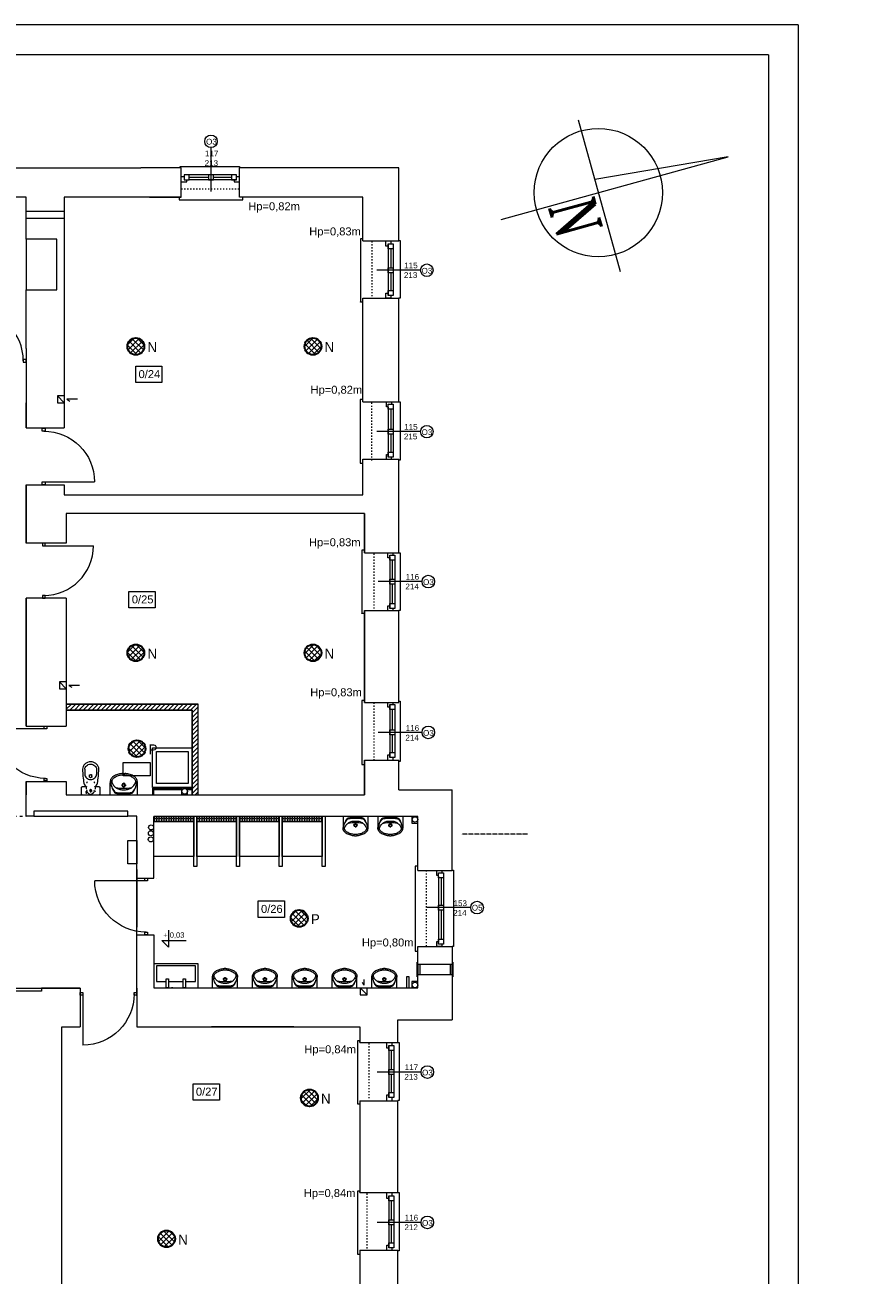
# Model space of a CAD drawing. Header units: centimetres. Extents: x 74448 to 96987, y -37016 to -10817.
# Tile 109 of 174: x 81312 to 83010, y -30763 to -28252. Entities that reach past the tile are written whole.
import ezdxf
from ezdxf.lldxf.tags import DXFTag

# ---------------------------------------------------------------- set-up
doc = ezdxf.new("R2010")
doc.units = ezdxf.units.CM
doc.header["$LTSCALE"] = 0.02
for name, pattern in [('ACAD_ISO03W100', [30, 12, -18]), ('ACAD_ISO04W100', [30, 24, -3, 0, -3]), ('HIDDEN', [9.525, 6.35, -3.175])]:
    doc.linetypes.add(name, pattern=pattern)
doc.layers.get('0').update_dxf_attribs({"color": 8, "lineweight": 13})
for name, color, linetype, lineweight in [('_AUDIO', 7, 'Continuous', 18), ('_pk_tabelka', 7, 'Continuous', 15), ('ei30', 8, 'Continuous', 13), ('IS_Pion_Wodociag', 8, 'SOLID', 13), ('koncepcja', 8, 'Continuous', 13), ('koncepcja linie przekrojowe', 8, 'Continuous', 13), ('LINIE PRZEKROJOWE', 8, 'Continuous', 13), ('OPISY', 8, 'Continuous', 13), ('stolarka', 8, 'Continuous', 13), ('WIDOK', 8, 'Continuous', 13), ('WYPOSAZENIE', 8, 'Continuous', 13)]:
    doc.layers.add(name, color=color, linetype=linetype, lineweight=lineweight)
doc.layers.add('_AUDIO 2', color=7, linetype='Continuous')
doc.styles.add('ROMANS-POTROJNY-0-8-W', font='ROMANT.SHX', dxfattribs={"width": 0.8})
doc.styles.get("Standard").update_dxf_attribs({"font": 'arial.ttf', "height": 12})
doc.styles.add('Tomasz_W legenda', font='TCM_____.TTF')
tags = doc.linetypes.add('SOLID', pattern=[10, 10, 0]).pattern_tags.tags
tags[6:7] = [DXFTag(74, 4), DXFTag(75, 0), DXFTag(340, '0'), DXFTag(46, 0.0), DXFTag(50, 0.0), DXFTag(44, 0.0), DXFTag(45, 0.0)]
tags[4:5] = [DXFTag(74, 4), DXFTag(75, 0), DXFTag(340, '0'), DXFTag(46, 0.0), DXFTag(50, 0.0), DXFTag(44, 0.0), DXFTag(45, 0.0)]
pattern_1 = [(45, (-5798.748, -5798.748), (-5.6126601, 5.6126601), []), (135, (-5798.748, -5798.748), (-5.6126601, -5.6126601), [])]

# ---------------------------------------------------------------- blocks, each defined once
blk = doc.blocks.new('*U5')
at = {"layer": 'stolarka', "transparency": 33554684}
blk.add_lwpolyline([(5, 0), (5, 90)], dxfattribs=at)
for points in [[(0, 2.5), (0, -2.5), (5, -2.5), (5, 2.5)], [(95, -2.5), (100, -2.5), (100, 2.5), (95, 2.5)]]:
    blk.add_lwpolyline(points, close=True, dxfattribs=at)
blk.add_arc((5, 0), 90, 0, 90, dxfattribs=at)
blk = doc.blocks.new('*U3')
at = {"layer": 'stolarka', "transparency": 33554684}
blk.add_lwpolyline([(5, 0), (5, 95)], dxfattribs=at)
for points in [[(0, 2.5), (0, -2.5), (5, -2.5), (5, 2.5)], [(100, -2.5), (105, -2.5), (105, 2.5), (100, 2.5)]]:
    blk.add_lwpolyline(points, close=True, dxfattribs=at)
blk.add_arc((5, 0), 95, 0, 90, dxfattribs=at)
blk = doc.blocks.new('umywalka 55')
at = {"layer": 'WYPOSAZENIE'}
for p, q in [((81113.6, -24341.6), (81113.6, -24317.8)), ((81136.4, -24322.5), (81139.4, -24322.5)), ((81141.1, -24320.7), (81141.1, -24317.7)), ((81141.1, -24327.2), (81141.1, -24324.2)), ((81142.8, -24322.5), (81145.7, -24322.5)), ((81168.6, -24341.6), (81168.6, -24317.8))]:
    blk.add_line(p, q, dxfattribs=at)
for points in [[(81139.1, -24298.9), (81137, -24299.1), (81134.8, -24299.4), (81132.7, -24299.9), (81130.6, -24300.4), (81128.5, -24301), (81126.4, -24301.8), (81124.4, -24302.6), (81122.4, -24303.5)], [(81148.6, -24302.9), (81146.8, -24302.5), (81144.9, -24302.2), (81143, -24302), (81141.1, -24302), (81139.2, -24302), (81137.3, -24302.2), (81135.4, -24302.5), (81133.5, -24302.9)], [(81139.1, -24298.9), (81143, -24298.9)], [(81159.7, -24303.5), (81157.7, -24302.6), (81155.7, -24301.8), (81153.7, -24301), (81151.6, -24300.4), (81149.5, -24299.9), (81147.3, -24299.4), (81145.2, -24299.1), (81143, -24298.9)], [(81118.8, -24306), (81117.6, -24307.1), (81116.5, -24308.4), (81115.6, -24309.7), (81114.8, -24311.2), (81114.2, -24312.8), (81113.8, -24314.4), (81113.6, -24316.1), (81113.6, -24317.8)], [(81115, -24314.1), (81115.1, -24317.2), (81115.4, -24320.3), (81116, -24323.3), (81116.9, -24326.3), (81118, -24329.2), (81119.4, -24332), (81121, -24334.6), (81122.8, -24337.1)], [(81115, -24314.1), (81115.1, -24317), (81115.4, -24319.9), (81116.1, -24322.8), (81116.9, -24325.6), (81118, -24328.2), (81119.4, -24330.8), (81121, -24333.3), (81122.8, -24335.5)], [(81119.8, -24309.3), (81119.1, -24310), (81118.5, -24310.8), (81118, -24311.6), (81117.6, -24312.5), (81117.3, -24313.4), (81117, -24314.3), (81116.9, -24315.3), (81117, -24316.3)], [(81117, -24316.3), (81117.7, -24318.1), (81118.6, -24319.8), (81119.7, -24321.4), (81120.8, -24323), (81122.1, -24324.5), (81123.4, -24325.8), (81124.9, -24327), (81126.5, -24328.2)], [(81122.4, -24303.5), (81122, -24303.8), (81121.5, -24304.1), (81121, -24304.4), (81120.6, -24304.7), (81120.1, -24305), (81119.7, -24305.3), (81119.2, -24305.6), (81118.8, -24306)], [(81133.5, -24302.9), (81131.6, -24303.3), (81129.8, -24303.8), (81128, -24304.4), (81126.2, -24305.2), (81124.5, -24306.1), (81122.9, -24307), (81121.3, -24308.1), (81119.8, -24309.3)], [(81125.7, -24327.3), (81129.5, -24327.8), (81133.4, -24328.2), (81137.2, -24328.4), (81141.1, -24328.5), (81144.9, -24328.4), (81148.8, -24328.2), (81152.6, -24327.8), (81156.5, -24327.3)], [(81162.3, -24309.3), (81160.8, -24308.1), (81159.3, -24307), (81157.6, -24306.1), (81155.9, -24305.2), (81154.1, -24304.4), (81152.3, -24303.8), (81150.5, -24303.3), (81148.6, -24302.9)], [(81155.7, -24328.2), (81157.2, -24327), (81158.7, -24325.8), (81160.1, -24324.5), (81161.3, -24323), (81162.5, -24321.4), (81163.5, -24319.8), (81164.4, -24318.1), (81165.2, -24316.3)], [(81159.3, -24337.1), (81161.1, -24334.6), (81162.7, -24332), (81164.1, -24329.2), (81165.2, -24326.3), (81166.1, -24323.4), (81166.7, -24320.3), (81167.1, -24317.2), (81167.2, -24314.1)], [(81159.4, -24335.6), (81161.2, -24333.3), (81162.7, -24330.9), (81164.1, -24328.3), (81165.2, -24325.6), (81166.1, -24322.8), (81166.7, -24319.9), (81167.1, -24317), (81167.2, -24314.1)], [(81163.3, -24306), (81162.9, -24305.6), (81162.5, -24305.3), (81162, -24305), (81161.6, -24304.7), (81161.1, -24304.4), (81160.7, -24304.1), (81160.2, -24303.8), (81159.7, -24303.5)], [(81165.2, -24316.3), (81165.2, -24315.3), (81165.1, -24314.3), (81164.9, -24313.4), (81164.6, -24312.5), (81164.2, -24311.6), (81163.6, -24310.8), (81163, -24310), (81162.3, -24309.3)], [(81168.6, -24317.8), (81168.5, -24316.1), (81168.3, -24314.4), (81167.9, -24312.8), (81167.3, -24311.2), (81166.6, -24309.7), (81165.6, -24308.4), (81164.6, -24307.1), (81163.3, -24306)], [(81122.8, -24335.5), (81123, -24335.8), (81123.3, -24336.1), (81123.7, -24336.4), (81124, -24336.6), (81124.4, -24336.8), (81124.8, -24336.9), (81125.2, -24337), (81125.6, -24337.1)], [(81122.8, -24337.1), (81123, -24337.4), (81123.3, -24337.7), (81123.6, -24337.9), (81123.9, -24338.1), (81124.3, -24338.3), (81124.6, -24338.5), (81125, -24338.6), (81125.3, -24338.7)], [(81125.3, -24338.7), (81127.3, -24339.1), (81129.2, -24339.5), (81131.2, -24339.8), (81133.2, -24340.1), (81135.1, -24340.2), (81137.1, -24340.4), (81139.1, -24340.4), (81141.1, -24340.5)], [(81125.6, -24337.1), (81127.5, -24337.4), (81129.4, -24337.6), (81131.4, -24337.8), (81133.3, -24337.9), (81135.2, -24338.1), (81137.2, -24338.1), (81139.1, -24338.2), (81141.1, -24338.2)], [(81126.5, -24328.2), (81128.1, -24329.1), (81129.9, -24329.9), (81131.7, -24330.6), (81133.5, -24331.1), (81135.4, -24331.5), (81137.3, -24331.7), (81139.2, -24331.8), (81141.1, -24331.7)], [(81141, -24338.2), (81143, -24338.2), (81144.9, -24338.2), (81146.9, -24338.1), (81148.8, -24337.9), (81150.8, -24337.8), (81152.7, -24337.6), (81154.6, -24337.4), (81156.6, -24337.1)], [(81141, -24340.5), (81143, -24340.4), (81145, -24340.4), (81147, -24340.3), (81149, -24340.1), (81150.9, -24339.8), (81152.9, -24339.5), (81154.8, -24339.2), (81156.8, -24338.7)], [(81141.1, -24331.7), (81143, -24331.8), (81144.9, -24331.7), (81146.8, -24331.5), (81148.6, -24331.1), (81150.5, -24330.6), (81152.3, -24329.9), (81154, -24329.1), (81155.7, -24328.2)], [(81156.6, -24337.1), (81157, -24337), (81157.3, -24336.9), (81157.7, -24336.8), (81158.1, -24336.6), (81158.4, -24336.4), (81158.8, -24336.1), (81159.1, -24335.9), (81159.4, -24335.6)], [(81156.8, -24338.7), (81157.2, -24338.6), (81157.5, -24338.5), (81157.9, -24338.3), (81158.2, -24338.2), (81158.5, -24337.9), (81158.8, -24337.7), (81159.1, -24337.4), (81159.3, -24337.1)]]:
    blk.add_lwpolyline(points, dxfattribs=at)
for points in [[(81141.1, -24326.1), (81143.6, -24325.1), (81144.6, -24322.5), (81143.6, -24319.9), (81141.1, -24318.8), (81138.6, -24319.9), (81137.5, -24322.5), (81138.6, -24325.1)], [(81141.1, -24325.1), (81142.9, -24324.3), (81143.6, -24322.5), (81142.9, -24320.6), (81141.1, -24319.9), (81139.3, -24320.6), (81138.5, -24322.5), (81139.3, -24324.3)]]:
    blk.add_lwpolyline(points, close=True, dxfattribs=at)
blk = doc.blocks.new('blok kibel')
at = {"layer": 'WYPOSAZENIE'}
for p, q in [((84539.6, -23991.3), (84539.6, -24001.5)), ((84563, -23991.3), (84563, -24001.5)), ((84548.9, -24006), (84548.9, -24003.4)), ((84549.9, -24002.5), (84551.3, -24002.5)), ((84552.7, -24002.5), (84551.3, -24002.5)), ((84553.6, -24006), (84553.6, -24003.4))]:
    blk.add_line(p, q, dxfattribs=at)
at = {"layer": 'WYPOSAZENIE', "linetype": 'HIDDEN'}
for p, q in [((84542.2, -24026.8), (84542.2, -24035.3)), ((84543.1, -24036.2), (84544.5, -24036.2)), ((84558.5, -24036.2), (84559.4, -24036.2)), ((84560.4, -24026.8), (84560.4, -24035.3))]:
    blk.add_line(p, q, dxfattribs=at)
at = {"layer": 'WYPOSAZENIE'}
blk.add_lwpolyline([(84570.2, -24040.4, -0.414214), (84568.4, -24042.3), (84534.2, -24042.3, -0.414214), (84532.3, -24040.4), (84532.3, -24028.7, -0.414214), (84534.2, -24026.8), (84542.2, -24026.8, 0.787207), (84542.4, -24025.9, -0.243605), (84537.7, -24019.3, -0.036424), (84534.9, -23991.3, -0.106749), (84536.1, -23985.6, -0.101537), (84539.7, -23980.7, -0.094942), (84544.9, -23977.4, -0.090753), (84551.3, -23976.3, -0.090753), (84557.6, -23977.4, -0.094942), (84562.9, -23980.7, -0.101537), (84566.4, -23985.6, -0.106749), (84567.7, -23991.3, -0.036424), (84564.8, -24019.3, -0.243605), (84560.1, -24025.9, 0.787207), (84560.4, -24026.8), (84568.4, -24026.8, -0.414214), (84570.2, -24028.7)], format="xyb", close=True, dxfattribs=at)
for points in [[(84563, -23991.3, 0.106749), (84562.2, -23987.5, 0.101537), (84559.7, -23984.1, 0.094942), (84556, -23981.8, 0.090753), (84551.3, -23981, 0.090753), (84546.6, -23981.8, 0.094942), (84542.8, -23984.1, 0.101537), (84540.4, -23987.5, 0.106749), (84539.6, -23991.3, 0.106749)], [(84563, -24001.5, -0.106749), (84562.2, -24005.3, -0.101537), (84559.7, -24008.7, -0.094942), (84556, -24011, -0.090753), (84551.3, -24011.8, -0.090753), (84546.6, -24011, -0.094942), (84542.8, -24008.7, -0.101537), (84540.4, -24005.3, -0.106749), (84539.6, -24001.5, -0.106749)]]:
    blk.add_lwpolyline(points, format="xyb", dxfattribs=at)
for centre in [(84543.8, -24017.5), (84558.8, -24017.5)]:
    blk.add_circle(centre, 0.702, dxfattribs=at)
at = {"layer": 'WYPOSAZENIE', "linetype": 'HIDDEN'}
for centre, radius in [((84544.5, -24034.5), 0.702), ((84551.3, -24034.5), 2.34), ((84551.3, -24034.5), 0.702), ((84558.5, -24034.5), 0.702), ((84560.2, -24038.1), 0.936)]:
    blk.add_circle(centre, radius, dxfattribs=at)
at = {"layer": 'WYPOSAZENIE'}
for centre, radius, start, end in [((84549.9, -24003.4), 0.936, 90, 180), ((84551.3, -24005.9), 2.34, 178.6628, 1.0097), ((84552.7, -24003.4), 0.936, 0, 90)]:
    blk.add_arc(centre, radius, start, end, dxfattribs=at)
at = {"layer": 'WYPOSAZENIE', "linetype": 'HIDDEN'}
for centre, radius, start, end in [((84543.1, -24035.3), 0.936, 180, 270), ((84551.5, -24034), 7.31, 197.1662, 342.8338), ((84559.4, -24035.3), 0.936, 270, 0)]:
    blk.add_arc(centre, radius, start, end, dxfattribs=at)
blk = doc.blocks.new('PIK-B12X0207')
at = {"lineweight": 20}
for p, q in [((0, 403), (-41, 0)), ((0, -301), (0, 403)), ((-226, 0), (245, 0))]:
    blk.add_line(p, q, dxfattribs=at)
blk.add_circle((0, 0), 192, dxfattribs=at)
at = {"lineweight": 20, "style": 'ROMANS-POTROJNY-0-8-W', "width": 0.8}
blk.add_text('N', height=135, dxfattribs=at).set_placement((-1.9, -153.2))

msp = doc.modelspace()

# ---------------------------------------------------------------- hatches: boundary and pattern name
at = {"layer": '_AUDIO'}
h = msp.add_hatch(dxfattribs=at)
h.set_pattern_fill('ANSI37', color=256, scale=2.5)
h.set_pattern_definition(pattern_1)
h.paths.add_polyline_path([(81551.6, -28897.7, 1), (81517.6, -28897.7, 1)])
h = msp.add_hatch(dxfattribs=at)
h.set_pattern_fill('ANSI37', color=256, scale=2.5)
h.set_pattern_definition(pattern_1)
h.paths.add_polyline_path([(81907.6, -28897.7, 1), (81873.6, -28897.7, 1)])
h = msp.add_hatch(dxfattribs=at)
h.set_pattern_fill('ANSI37', color=256, scale=2.5)
h.set_pattern_definition(pattern_1)
h.paths.add_polyline_path([(81551.6, -29513.2, 1), (81517.6, -29513.2, 1)])
h = msp.add_hatch(dxfattribs=at)
h.set_pattern_fill('ANSI37', color=256, scale=2.5)
h.set_pattern_definition(pattern_1)
h.paths.add_polyline_path([(81907.6, -29513.2, 1), (81873.6, -29513.2, 1)])
h = msp.add_hatch(dxfattribs=at)
h.set_pattern_fill('ANSI37', color=256, scale=2.5)
h.set_pattern_definition(pattern_1)
h.paths.add_polyline_path([(81900.4, -30407.2, 1), (81866.4, -30407.2, 1)])
h = msp.add_hatch(dxfattribs=at)
h.set_pattern_fill('ANSI37', color=256, scale=2.5)
h.set_pattern_definition(pattern_1)
h.paths.add_polyline_path([(81613.5, -30690.2, 1), (81579.5, -30690.2, 1)])
at = {"layer": '_AUDIO 2'}
h = msp.add_hatch(dxfattribs=at)
h.set_pattern_fill('ANSI37', color=256, scale=2.5)
h.set_pattern_definition([(45, (-5432.682, -5456.308), (-5.6126601, 5.6126601), []), (135, (-5432.682, -5456.308), (-5.6126601, -5.6126601), [])])
h.paths.add_polyline_path([(81554, -29705.7, 1), (81520, -29705.7, 1)])
h = msp.add_hatch(dxfattribs=at)
h.set_pattern_fill('ANSI37', color=256, scale=2.5)
h.set_pattern_definition([(45, (-5106.636, -5797.13), (-5.6126601, 5.6126601), []), (135, (-5106.636, -5797.13), (-5.6126601, -5.6126601), [])])
h.paths.add_polyline_path([(81880.1, -30046.6, 1), (81846.1, -30046.6, 1)])
at = {"layer": 'koncepcja'}
h = msp.add_hatch(dxfattribs=at)
h.set_pattern_fill('ANSI31', color=256, scale=2)
h.set_pattern_definition([(45, (232.7306, -5809.3414), (-4.49012806, 4.49012806), [])])
h.paths.add_polyline_path([(81647.9, -29798.1), (81659.9, -29798.1), (81659.9, -29616.1), (81395, -29616.1), (81395, -29628.1), (81647.9, -29628.1)])
h = msp.add_hatch(dxfattribs=at)
h.set_pattern_fill('ANGLE', color=256, scale=0.7)
h.set_pattern_definition([(0, (670.3224, -22448.432), (0, 4.8895), [3.556, -1.3335]), (90, (670.3224, -22448.432), (-4.8895, 3e-16), [3.556, -1.3335])])
h.paths.add_polyline_path([(81571, -29842.1), (81651, -29842.1), (81651, -29852.1), (81571, -29852.1)])
h = msp.add_hatch(dxfattribs=at)
h.set_pattern_fill('ANGLE', color=256, scale=0.7)
h.set_pattern_definition([(0, (756.3224, -22448.432), (0, 4.8895), [3.556, -1.3335]), (90, (756.3224, -22448.432), (-4.8895, 3e-16), [3.556, -1.3335])])
h.paths.add_polyline_path([(81657, -29842.1), (81737, -29842.1), (81737, -29852.1), (81657, -29852.1)])
h = msp.add_hatch(dxfattribs=at)
h.set_pattern_fill('ANGLE', color=256, scale=0.7)
h.set_pattern_definition([(0, (842.3224, -22448.432), (0, 4.8895), [3.556, -1.3335]), (90, (842.3224, -22448.432), (-4.8895, 3e-16), [3.556, -1.3335])])
h.paths.add_polyline_path([(81743, -29842.1), (81823, -29842.1), (81823, -29852.1), (81743, -29852.1)])
h = msp.add_hatch(dxfattribs=at)
h.set_pattern_fill('ANGLE', color=256, scale=0.7)
h.set_pattern_definition([(0, (928.3224, -22448.432), (0, 4.8895), [3.556, -1.3335]), (90, (928.3224, -22448.432), (-4.8895, 3e-16), [3.556, -1.3335])])
h.paths.add_polyline_path([(81829, -29842.1), (81909, -29842.1), (81909, -29852.1), (81829, -29852.1)])

# ---------------------------------------------------------------- linework, layer by layer
at = {"extrusion": (0, 0, -1)}
for p, q in [((82099.5, -30134.8), (82099.5, -30163.8)), ((82105, -30139.3), (82101, -30139.3)), ((82105, -30139.3), (82105, -30159.3)), ((82166, -30139.3), (82166, -30159.3)), ((82171.5, -30134.8), (82171.5, -30163.8)), ((82101, -30159.3), (82105, -30159.3))]:
    msp.add_line(p, q, dxfattribs=at)
for points in [[(81623.9, -28539.1), (81623.9, -28536.4), (81743.1, -28536.4), (81743.1, -28539)], [(81622, -28598.1), (81622, -28598.1), (81622, -28603.1), (81745, -28603.1), (81750, -28603.1), (81750, -28598.1)], [(81991, -28685.7), (81991, -28681.7), (81986, -28681.7), (81986, -28808.6), (81986, -28808.4), (81991, -28808.4)], [(82063, -28684.9), (82066, -28684.9), (82066, -28800.7), (82063, -28800.7)], [(81417.2, -29004), (81396, -29004), (81401.9, -29007.7)], [(81991, -29009.1), (81991, -29004.1), (81985.7, -29004.1), (81985.7, -29127.2), (81985.7, -29132.1), (81991, -29132.1)], [(82063, -29009.1), (82066, -29009.1), (82066, -29126.1), (82063, -29126.1)], [(81993.9, -29312.1), (81993.9, -29307.1), (81988.9, -29307.1), (81988.9, -29434.1), (81988.9, -29433.8), (81993.9, -29433.8)], [(82063, -29312.1), (82066, -29312.1), (82066, -29428.1), (82063, -29428.1)], [(81421.2, -29578.5), (81400, -29578.5), (81405.9, -29582.2)], [(81994, -29613.1), (81994, -29608.7), (81989, -29608.7), (81989, -29737.5), (81989, -29737.5), (81994, -29737.5)], [(82063, -29610.6), (82066, -29610.6), (82066, -29731.3), (82063, -29731.3)], [(81537, -29948.5), (81537, -30064.5)], [(82101, -29950.1), (82101, -29941.9), (82096, -29941.9), (82096, -30081.1), (82096, -30112.1), (82101, -30112.1)], [(82170, -29950), (82173, -29950), (82173, -30103.1), (82170, -30103.1)], [(81537, -30079.5), (81537, -29964.1)], [(81993, -30169.1), (81993, -30181), (81990.1, -30175.6)], [(81985, -30296.1), (81985, -30292.4), (81980, -30292.4), (81980, -30419), (81980, -30419.1), (81985, -30419.1)], [(82061, -30296.1), (82064, -30296.1), (82064, -30412.1), (82061, -30412.1)], [(81985, -30597.1), (81985, -30594.1), (81980, -30594.1), (81980, -30720.7), (81980, -30720.8), (81985, -30720.8)], [(82061, -30597.1), (82064, -30597.1), (82064, -30714.1), (82061, -30714.1)]]:
    msp.add_lwpolyline(points)
for points in [[(81638.6, -29784.9), (81626.7, -29784.9), (81626.7, -29797.8), (81638.6, -29797.8)], [(82101, -29842.1), (82089.1, -29842.1), (82089.1, -29855), (82101, -29855)], [(81518.9, -29890), (81536.9, -29890), (81536.9, -29937), (81518.9, -29937)], [(82101, -30159.3), (82170, -30159.3), (82170, -30139.3), (82101, -30139.3)], [(82101, -30173.2), (82089.1, -30173.2), (82089.1, -30186), (82101, -30186.1)]]:
    msp.add_lwpolyline(points, close=True)
at = {"linetype": 'ACAD_ISO04W100', "ltscale": 20}
msp.add_lwpolyline([(82321.4, -29877.4), (82189.4, -29877.4)], dxfattribs=at)
msp.add_circle((81632.8, -29791.4), 5.5)
at = {"layer": '_AUDIO', "lineweight": 30}
for centre in [(81534.6, -28897.7), (81890.6, -28897.7), (81534.6, -29513.2), (81890.6, -29513.2), (81883.4, -30407.2), (81596.5, -30690.2)]:
    msp.add_circle(centre, 17, dxfattribs=at)
at = {"layer": '_AUDIO 2', "lineweight": 30}
for centre in [(81537, -29705.7), (81863.1, -30046.6)]:
    msp.add_circle(centre, 17, dxfattribs=at)
at = {"layer": '_pk_tabelka', "color": 7, "ltscale": 3}
for p, q in [((82865.7, -28252.2), (74455.7, -28252.2)), ((82865.7, -28252.2), (82865.7, -32452.2)), ((82805.7, -28312.2), (74705.7, -28312.2)), ((82805.7, -28312.2), (82805.7, -32392.2))]:
    msp.add_line(p, q, dxfattribs=at)
at = {"layer": 'IS_Pion_Wodociag'}
for centre in [(81565, -29875.6), (81565.4, -29863.8), (81564.7, -29887.9)]:
    msp.add_ellipse(centre, major_axis=(5, 0), ratio=1, dxfattribs=at)
at = {"layer": 'koncepcja'}
for points in [[(81651, -29842.1), (81651, -29922.1), (81571, -29922.1), (81571, -29842.1)], [(81737, -29842.1), (81737, -29922.1), (81657, -29922.1), (81657, -29842.1)], [(81823, -29842.1), (81823, -29922.1), (81743, -29922.1), (81743, -29842.1)], [(81909, -29842.1), (81909, -29922.1), (81829, -29922.1), (81829, -29842.1)], [(81571, -29852.1), (81571, -29852.1), (81651, -29852.1)], [(81657, -29852.1), (81657, -29852.1), (81737, -29852.1)], [(81743, -29852.1), (81743, -29852.1), (81823, -29852.1)], [(81829, -29852.1), (81829, -29852.1), (81909, -29852.1)]]:
    msp.add_lwpolyline(points, dxfattribs=at)
for points in [[(81571, -29842.1), (81651, -29842.1), (81651, -29852.1), (81571, -29852.1)], [(81657, -29842.1), (81737, -29842.1), (81737, -29852.1), (81657, -29852.1)], [(81743, -29842.1), (81823, -29842.1), (81823, -29852.1), (81743, -29852.1)], [(81829, -29842.1), (81909, -29842.1), (81909, -29852.1), (81829, -29852.1)]]:
    msp.add_lwpolyline(points, close=True, dxfattribs=at)
at = {"layer": 'koncepcja linie przekrojowe'}
for points in [[(81395, -29616.1), (81659.9, -29616.1)], [(81647.9, -29798.1), (81659.9, -29798.1), (81659.9, -29616.1), (81395, -29616.1), (81395, -29628.1), (81647.9, -29628.1), (81647.9, -29798.1)], [(81647.9, -29798.1), (81647.9, -29798.1), (81647.9, -29798.1), (81647.9, -29628.1), (81395, -29628.1), (81395, -29628.1)], [(81395, -29628.1), (81570.5, -29628.1)], [(81567.9, -29784.9), (81626.7, -29784.9)], [(81567.9, -29784.9), (81567.9, -29798.1)], [(81567.9, -29787.4), (81626.7, -29787.4)], [(81570.4, -29787.4), (81570.4, -29798.1)], [(81638.6, -29784.9), (81647.9, -29784.9)], [(81638.6, -29787.4), (81647.9, -29787.4)], [(81657, -29842.1), (81657, -29942.1), (81651, -29942.1), (81651, -29842.1)], [(81743, -29842.1), (81743, -29942.1), (81737, -29942.1), (81737, -29842.1)], [(81829, -29842.1), (81829, -29942.1), (81823, -29942.1), (81823, -29842.1)], [(81915, -29842.1), (81915, -29942.1), (81909, -29942.1), (81909, -29842.1)]]:
    msp.add_lwpolyline(points, dxfattribs=at)
at = {"layer": 'LINIE PRZEKROJOWE'}
for points in [[(81096, -28539.2), (81544.9, -28539)], [(81625.9, -28539.1), (81544.9, -28539)], [(81562, -28598.1), (81625.9, -28598.1), (81625.9, -28539.1)], [(82063, -28685.7), (82063, -28539), (81742.9, -28539)], [(81742.9, -28598.1), (81742.9, -28539)], [(81314, -28682.1), (81314, -28598.1), (81096, -28598.1)], [(81314, -28682.1), (81314, -28601.3)], [(81625.9, -28598.1), (81391, -28598.1), (81391, -29061.5)], [(81625.9, -28598.1), (81562, -28598.1), (81562, -28598.1)], [(81625.9, -28598.1), (81562, -28598.1)], [(81991, -28685.7), (81991, -28598.1), (81742.9, -28598.1)], [(81991, -28685.7), (81991, -28598.1), (81742.9, -28598.1)], [(81991, -28685.7), (81991, -28598.1)], [(81391, -28627), (81314, -28627)], [(81391, -28641), (81314, -28641)], [(81314, -28902.1), (81314, -28784.1), (81326, -28784.1), (81376, -28784.1), (81376, -28682.1), (81314, -28682.1)], [(81991, -28685.7), (82063, -28685.7)], [(81314, -28902.1), (81314, -28784.1)], [(81314, -28902.1), (81314, -28784.1)], [(81991, -29009.1), (81991, -28800.7)], [(81991, -29009.1), (81991, -28800.7)], [(81991, -29009.1), (81991, -28800.7), (82063, -28800.7)], [(81991, -29009.1), (81991, -28991.1), (81991, -28802.1), (81991, -28800.7)], [(82063, -29009.1), (82063, -28800.7)], [(81314, -28902.1), (81314, -28946.5)], [(81314, -28946.5), (81314, -29061.5)], [(81314, -29061.5), (81314, -29011.1)], [(81391, -28997.2), (81377, -28997.2), (81377, -29011.2), (81391, -29011.2)], [(81377, -28997.2), (81391, -29011.2)], [(81991, -29009.1), (82063, -29009.1)], [(81314, -29061.5), (81391, -29061.5)], [(81391, -29196.1), (81991, -29196.1), (81991, -29128.1)], [(81991, -29196.1), (81991, -29124.1), (82063, -29124.1)], [(81991, -29193.7), (81991, -29128.1)], [(82063, -29312.1), (82063, -29124.1)], [(81314, -29175.5), (81314, -29293.1)], [(81314, -29293.1), (81314, -29175.5), (81391, -29175.5)], [(81391, -29175.5), (81391, -29196.1)], [(81994, -29312.1), (81994, -29233.1), (81395, -29233.1), (81395, -29293.1)], [(81994, -29233.1), (81994, -29312.1), (82063, -29312.1)], [(81395, -29293.1), (81314, -29293.1)], [(81314, -29660.5), (81314, -29403.1)], [(81395, -29403.1), (81314, -29403.1)], [(81314, -29403.1), (81314, -29660.5)], [(81395, -29403.1), (81395, -29660.5)], [(81994, -29428.1), (81994, -29613.1)], [(81994, -29613.1), (81994, -29428.1)], [(81994, -29428.1), (82063, -29428.1)], [(81994, -29613.1), (81994, -29428.1)], [(82063, -29613.1), (82063, -29428.1)], [(81395, -29571.7), (81381, -29571.7), (81381, -29585.7), (81395, -29585.7)], [(81381, -29571.7), (81395, -29585.7)], [(81994, -29613.1), (82063, -29613.1)], [(81314, -29660.5), (81395, -29660.5)], [(81395, -29798.1), (81994, -29798.1), (81994, -29729.1)], [(81994, -29729.1), (81994, -29798.1)], [(81994, -29798.1), (81994, -29729.1)], [(81994, -29798.1), (81994, -29729.1), (82063, -29729.1)], [(82063, -29788.2), (82063, -29729.1)], [(81536.9, -29968.5), (81536.9, -29841.5), (81518.9, -29841.5), (81518.9, -29831.5), (81329.9, -29831.5), (81329.9, -29831.5), (81329.9, -29831.5), (81329.9, -29841.5), (81314, -29841.5), (81314, -29771.5)], [(81314, -29771.5), (81314, -29798.1)], [(81314, -29841.5), (81314, -29771.5), (81395, -29771.5)], [(81395, -29771.5), (81395, -29798.1)], [(81565, -29798.1), (81994, -29798.1)], [(82063, -29788.2), (82170, -29788.2)], [(82116, -29950.1), (82170, -29950.1), (82170, -29788.2)], [(81537, -29948.5), (81537, -29841.5)], [(81537, -29965.5), (81537, -29841.5), (81537, -29841.5)], [(81602, -29842.1), (81571, -29842.1)], [(81571, -29965.5), (81571, -29842.1)], [(82101, -29950.1), (82101, -29842.1), (81602, -29842.1)], [(81571, -29947.7), (81571, -29853)], [(82101, -29950.1), (82170, -29950.1)], [(81537, -29965.5), (81571, -29965.5)], [(81576, -29965.5), (81576, -29965.5)], [(81537, -30202.1), (81537, -30079.5), (81571, -30079.5)], [(81571, -30079.5), (81571, -30186.1), (81609, -30186.1)], [(81667, -30186.1), (82101, -30186.1), (82101, -30103.1), (82170, -30103.1)], [(82116, -30103.1), (82170, -30103.1), (82170, -30250.2)], [(81423, -30186.5), (81345, -30186.5), (81345, -30192.5), (81146, -30192.5), (81146, -30186.5)], [(81342.7, -30186.5), (81342.7, -30186.5), (81342.7, -30186.5)], [(81345, -30186.5), (81423, -30186.5), (81423, -30264.5)], [(81537, -30186.5), (81537, -30264.5)], [(81576, -30186.1), (81602.9, -30186.1)], [(81576, -30186.1), (81609, -30186.1), (81606.5, -30186.1), (81664.5, -30186.1), (81667, -30186.1)], [(81667, -30186.1), (82071, -30186.1)], [(81985.7, -30186.1), (81985.7, -30200.1), (81999.7, -30200.1), (81999.7, -30186.1)], [(81985.7, -30186.1), (81999.7, -30200.1)], [(82061, -30250.2), (82170, -30250.2)], [(82061, -30296.1), (82061, -30250.2)], [(81386, -30812.1), (81386, -30264.5)], [(81386, -30264.5), (81423, -30264.5)], [(81537, -30264.5), (81985, -30264.5)], [(81852.4, -30264.5), (81687, -30264.5)], [(81985, -30264.5), (81985, -30296.1), (82061, -30296.1)], [(81985, -30413.1), (81985, -30597.1)], [(81985, -30413.1), (82061, -30413.1)], [(81985, -30413.1), (81985, -30597.1), (82061, -30597.1)], [(82061, -30597.1), (82061, -30413.1)], [(81985, -30713.1), (81985, -30805.1)], [(81985, -30713.1), (82061, -30713.1)], [(82061, -30823.5), (82061, -30713.1)]]:
    msp.add_lwpolyline(points, dxfattribs=at)
for centre in [(82095.5, -29847.8), (82095.5, -30180.4)]:
    msp.add_circle(centre, 5.5, dxfattribs=at)
at = {"layer": 'OPISY'}
for p, q in [((81600.1, -30070.3), (81600.1, -30104.6)), ((81600.1, -30104.6), (81586.6, -30091.1)), ((81586.6, -30091.1), (81635.8, -30091.1))]:
    msp.add_line(p, q, dxfattribs=at)
for points in [[(81685.7, -28498.6), (81685.7, -28586.7)], [(82106.7, -28744.7), (82018.6, -28744.7)], [(82106.7, -29069), (82018.6, -29069)], [(82109.7, -29370.1), (82021.6, -29370.1)], [(82109.7, -29672.9), (82021.6, -29672.9)], [(82207.7, -30024.9), (82119.6, -30024.9)], [(82107.7, -30355.1), (82019.6, -30355.1)], [(82107.7, -30657.1), (82019.6, -30657.1)]]:
    msp.add_lwpolyline(points, dxfattribs=at)
for points in [[(81534.4, -28937.5), (81587.1, -28937.5), (81587.1, -28970.5), (81534.4, -28970.5)], [(81520.9, -29390), (81573.6, -29390), (81573.6, -29423), (81520.9, -29423)], [(81509, -29733.5), (81563.8, -29733.5), (81563.8, -29760.1), (81509, -29760.1)], [(81780.5, -30011.6), (81833.2, -30011.6), (81833.2, -30044.6), (81780.5, -30044.6)], [(81649.7, -30378.7), (81702.5, -30378.7), (81702.5, -30411.7), (81649.7, -30411.7)]]:
    msp.add_lwpolyline(points, close=True, dxfattribs=at)
for centre in [(81685.7, -28485.9), (82119.4, -28744.7), (82119.4, -29069), (82122.4, -29370.1), (82122.4, -29672.9), (82220.4, -30024.9), (82120.4, -30355.1), (82120.4, -30657.1)]:
    msp.add_circle(centre, 12.7, dxfattribs=at)
at = {"layer": 'stolarka'}
for points in [[(81632, -28557), (81625.9, -28557)], [(81625.9, -28567), (81637, -28567), (81637, -28563.4)], [(81737, -28553.4), (81642, -28553.4)], [(81680.7, -28558.4), (81642, -28558.4)], [(81737, -28563.4), (81642, -28563.4)], [(81727, -28558.4), (81690.7, -28558.4)], [(81732, -28563.4), (81732, -28567), (81742.9, -28567)], [(81742.9, -28557), (81737, -28557)], [(82042, -28696.7), (82037, -28696.7), (82037, -28685.7), (82047, -28685.7), (82047, -28691.7)], [(82042, -28691.7), (82042, -28795.7)], [(82052, -28691.7), (82052, -28795.7)], [(82047, -28701.7), (82047, -28739.7)], [(82047, -28749.7), (82047, -28785.7)], [(82047, -28795.7), (82047, -28800.7), (82037, -28800.7), (82037, -28790.7), (82042, -28790.7)], [(82042, -29019.1), (82038.3, -29019.1), (82038.3, -29009.1), (82048.3, -29009.1), (82048.3, -29014.1)], [(82042, -29020.1), (82042, -29120.1)], [(82052, -29020.1), (82052, -29120.1)], [(82047, -29024.1), (82047, -29064)], [(82047, -29074), (82047, -29110.1)], [(82038.3, -29124.1), (82038.3, -29115.1), (82042, -29115.1)], [(82047.9, -29120.1), (82047.9, -29124.1)], [(82045, -29322.1), (82041.3, -29322.1), (82041.3, -29312.1)], [(82045, -29320.1), (82045, -29424.1)], [(82051.3, -29312.1), (82051.3, -29317.1)], [(82055, -29320.1), (82055, -29424.1)], [(82050, -29327.1), (82050, -29365.1)], [(82050, -29375.1), (82050, -29414.1)], [(82041.3, -29428.1), (82041.3, -29419.1), (82045, -29419.1)], [(82051.3, -29424.1), (82051.3, -29428.1)], [(82045, -29622.1), (82041.3, -29622.1), (82041.3, -29613.1)], [(82045, -29617.1), (82045, -29723.1)], [(82051.3, -29613.1), (82051.3, -29617.1)], [(82055, -29617.1), (82055, -29723.1)], [(82050, -29627.1), (82050, -29667.9)], [(82050, -29677.9), (82050, -29713.1)], [(82041.3, -29729.1), (82041.3, -29718.1), (82045, -29718.1)], [(82051.3, -29723.1), (82051.3, -29729.1)], [(82143, -29960.1), (82139.3, -29960.1), (82139.3, -29950.1), (82149.3, -29950.1), (82149.3, -29955.1)], [(82143, -29962.1), (82143, -30095.1)], [(82148, -29965.1), (82148, -30019.9)], [(82153, -29962.1), (82153, -30095.1)], [(82148, -30029.9), (82148, -30088.1)], [(82149.3, -30098.1), (82149.3, -30103.1), (82139.3, -30103.1), (82139.3, -30093.1), (82143, -30093.1)], [(82043, -30307.1), (82039.3, -30307.1), (82039.3, -30296.1), (82049.3, -30296.1), (82049.3, -30302.1)], [(82043, -30302.1), (82043, -30406.1)], [(82053, -30302.1), (82053, -30406.1)], [(82048, -30312.1), (82048, -30350.1)], [(82048, -30360.1), (82048, -30396.1)], [(82039.3, -30412.1), (82039.3, -30401.1), (82043, -30401.1)], [(82049.3, -30406.1), (82049.3, -30412.1)], [(82043, -30609.1), (82039.3, -30609.1), (82039.3, -30597.1), (82049.3, -30597.1), (82049.3, -30604.1)], [(82043, -30604.1), (82043, -30708.1)], [(82048, -30614.1), (82048, -30652.1)], [(82053, -30604.1), (82053, -30708.1)], [(82048, -30662.1), (82048, -30698.1)], [(82039.3, -30713.1), (82039.3, -30703.1), (82043, -30703.1)], [(82049.3, -30708.1), (82049.3, -30713.1)]]:
    msp.add_lwpolyline(points, dxfattribs=at)
for points in [[(81642, -28553.4), (81632, -28553.4), (81632, -28563.4), (81642, -28563.4)], [(81690.7, -28553.4), (81680.7, -28553.4), (81680.7, -28563.4), (81690.7, -28563.4)], [(81737, -28553.4), (81727, -28553.4), (81727, -28563.4), (81737, -28563.4)], [(82052, -28691.7), (82052, -28701.7), (82042, -28701.7), (82042, -28691.7)], [(82052, -28739.7), (82052, -28749.7), (82042, -28749.7), (82042, -28739.7)], [(82052, -28785.7), (82052, -28795.7), (82042, -28795.7), (82042, -28785.7)], [(82052, -29014.1), (82052, -29024.1), (82042, -29024.1), (82042, -29014.1)], [(82052, -29064), (82052, -29074), (82042, -29074), (82042, -29064)], [(82052, -29110.1), (82052, -29120.1), (82042, -29120.1), (82042, -29110.1)], [(82055, -29317.1), (82055, -29327.1), (82045, -29327.1), (82045, -29317.1)], [(82055, -29365.1), (82055, -29375.1), (82045, -29375.1), (82045, -29365.1)], [(82055, -29414.1), (82055, -29424.1), (82045, -29424.1), (82045, -29414.1)], [(82055, -29617.1), (82055, -29627.1), (82045, -29627.1), (82045, -29617.1)], [(82055, -29667.9), (82055, -29677.9), (82045, -29677.9), (82045, -29667.9)], [(82055, -29713.1), (82055, -29723.1), (82045, -29723.1), (82045, -29713.1)], [(82153, -29955.1), (82153, -29965.1), (82143, -29965.1), (82143, -29955.1)], [(82153, -30019.9), (82153, -30029.9), (82143, -30029.9), (82143, -30019.9)], [(82153, -30088.1), (82153, -30098.1), (82143, -30098.1), (82143, -30088.1)], [(82053, -30302.1), (82053, -30312.1), (82043, -30312.1), (82043, -30302.1)], [(82053, -30350.1), (82053, -30360.1), (82043, -30360.1), (82043, -30350.1)], [(82053, -30396.1), (82053, -30406.1), (82043, -30406.1), (82043, -30396.1)], [(82053, -30604.1), (82053, -30614.1), (82043, -30614.1), (82043, -30604.1)], [(82053, -30652.1), (82053, -30662.1), (82043, -30662.1), (82043, -30652.1)], [(82053, -30698.1), (82053, -30708.1), (82043, -30708.1), (82043, -30698.1)]]:
    msp.add_lwpolyline(points, close=True, dxfattribs=at)
at = {"layer": 'WIDOK', "linetype": 'ACAD_ISO03W100', "ltscale": 10}
for points in [[(81625.9, -28581.1), (81740.9, -28581.1)], [(82009, -28686.7), (82009, -28800.7)], [(82009, -29127.2), (82009, -29009.1)], [(82013, -29314), (82013, -29428.1)], [(82013, -29613.1), (82013, -29729.1)], [(82118, -29950.1), (82118, -30103.1)], [(82003, -30297.4), (82003, -30411.4)], [(81999, -30599.1), (81999, -30713.1)]]:
    msp.add_lwpolyline(points, dxfattribs=at)
at = {"layer": 'WIDOK'}
for points in [[(81314, -28682.1), (81314, -28784.1)], [(81329.9, -29841.5), (81518.9, -29841.5)], [(81146, -30186.5), (81345, -30186.5)]]:
    msp.add_lwpolyline(points, dxfattribs=at)
at = {"layer": 'WIDOK', "linetype": 'ACAD_ISO03W100', "ltscale": 20}
msp.add_lwpolyline([(81193.9, -29841.5), (81314, -29841.5)], dxfattribs=at)
at = {"layer": 'WYPOSAZENIE'}
for points in [[(81567.9, -29783.7), (81567.9, -29703.7), (81647.9, -29703.7), (81647.9, -29783.7), (81567.9, -29783.7)], [(82048.4, -29855), (82047.8, -29855)], [(81659.7, -30186.1), (81659.7, -30138.1), (81571, -30138.1), (81571, -30186.1)], [(81654.3, -30173.1), (81654.3, -30173.1), (81654.3, -30142.1), (81576, -30142.1), (81576, -30173.1), (81595.6, -30173.1)], [(81600.3, -30186.1), (81595.6, -30186.1), (81595.6, -30168.2), (81600.3, -30168.2)], [(81600.3, -30173.1), (81615.5, -30173.1)], [(81615.5, -30173.1), (81630.1, -30173.1)], [(81622.5, -30173.1), (81630.1, -30173.1)], [(81634.8, -30186.1), (81630.1, -30186.1), (81630.1, -30168.2), (81634.8, -30168.2)], [(81634.8, -30173.1), (81654.3, -30173.1)]]:
    msp.add_lwpolyline(points, dxfattribs=at)
for points in [[(81575.9, -29775.7), (81575.9, -29711.7), (81639.9, -29711.7), (81639.9, -29775.7)], [(81600.3, -30186.1), (81595.6, -30186.1), (81595.6, -30168.2), (81600.3, -30168.2)], [(81634.8, -30186.1), (81630.1, -30186.1), (81630.1, -30168.2), (81634.8, -30168.2)], [(82078.2, -30186.1), (82084.1, -30186.1), (82084.1, -30163.7), (82078.2, -30163.7)]]:
    msp.add_lwpolyline(points, close=True, dxfattribs=at)

# ---------------------------------------------------------------- block references
at = {"xscale": 0.6719999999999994, "yscale": 0.6719999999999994, "zscale": 0.08399999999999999, "rotation": 285.44611478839}
msp.add_blockref('PIK-B12X0207', (82464, -28588.9), dxfattribs=at)
at = {"layer": 'koncepcja linie przekrojowe', "xscale": -1}
msp.add_blockref('blok kibel', (165995.2, -5755.8), dxfattribs=at)
at = {"layer": 'koncepcja linie przekrojowe'}
msp.add_blockref('umywalka 55', (369.3, -5456.5), dxfattribs=at)
at = {"layer": 'koncepcja linie przekrojowe', "xscale": -0.9090909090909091, "yscale": 0.9090909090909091, "zscale": 0.9090909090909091, "rotation": 180}
for p in [(8211.4, -51970.8), (8281.4, -51970.8)]:
    msp.add_blockref('umywalka 55', p, dxfattribs=at)
at = {"layer": 'koncepcja linie przekrojowe', "xscale": -0.9090909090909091, "yscale": 0.9090909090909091, "zscale": 0.9090909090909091}
for p in [(155478.6, -8057.3), (155558.6, -8057.3), (155638.6, -8057.3), (155718.6, -8057.3), (155798.6, -8057.3)]:
    msp.add_blockref('umywalka 55', p, dxfattribs=at)
at = {"layer": 'stolarka', "transparency": 33554684, "xscale": 1.076190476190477, "yscale": 1.076190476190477, "zscale": 1.076190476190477}
msp.add_blockref('*U3', (81201, -28927), dxfattribs=at)
at = {"layer": 'stolarka', "transparency": 33554684}
for name, p, xscale, yscale, zscale, rotation in [('*U5', (81349.6, -29175.5), -1.133333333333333, 1.133333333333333, 1.133333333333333, 270), ('*U3', (81349.9, -29293.1), 1.047619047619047, 1.047619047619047, 1.047619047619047, 270), ('*U3', (81352.9, -29660.5), -1.047619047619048, 1.047619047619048, 1.047619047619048, 90.00000000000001), ('*U3', (81555.2, -29965.5), -1.085714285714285, 1.085714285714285, 1.085714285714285, 90.00000000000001), ('*U5', (81422.7, -30198.2), -1.142857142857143, 1.142857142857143, 1.142857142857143, 180)]:
    msp.add_blockref(name, p, dxfattribs=dict(at, xscale=xscale, yscale=yscale, zscale=zscale, rotation=rotation))

# ---------------------------------------------------------------- texts
at = {"layer": '_AUDIO', "char_height": 20, "width": 16.573, "attachment_point": 1, "style": 'Tomasz_W legenda'}
for insert in [(81558, -28889.2), (81913.9, -28889.2), (81558, -29504.8), (81913.9, -29504.8), (81906.7, -30398.8), (81619.8, -30681.8)]:
    msp.add_mtext('N', dxfattribs=dict(at, insert=insert))
at = {"layer": '_AUDIO 2', "char_height": 20, "width": 16.573, "attachment_point": 1, "style": 'Tomasz_W legenda'}
for insert in [(81560.4, -29697.2), (81886.4, -30038.1)]:
    msp.add_mtext('P', dxfattribs=dict(at, insert=insert))
at = {"layer": 'ei30', "char_height": 16, "width": 260.963, "attachment_point": 1}
for s, insert in [('\\pi246.16;G', (78367.4, -29085.7)), ('\\pi217.82;EI60', (78286, -29287.7)), ('\\pi246.16;G', (77840.6, -29887.7)), ('\\pi217.82;EI60', (78328.6, -29885.5)), ('\\pi246.16;G', (78725.1, -29925.3)), ('\\pi217.82;EI30', (79482.3, -29918.2)), ('\\pi217.82;EI60', (78088.9, -30013.6)), ('\\pi217.82;EI60', (78542.8, -30013.6)), ('\\pi217.82;EI30', (79478.7, -30166.1))]:
    msp.add_mtext(s, dxfattribs=dict(at, insert=insert))
at = {"layer": 'OPISY', "ltscale": 0.15}
for s, p in [('Hp=0,82m', (81760.6, -28624.3)), ('Hp=0,83m', (81883.1, -28674.8)), ('Hp=0,82m', (81885.7, -28992.8)), ('Hp=0,83m', (81882.6, -29299.1)), ('Hp=0,83m', (81885.1, -29600.4)), ('Hp=0,80m', (81988.9, -30102.9)), ('Hp=0,84m', (81873.3, -30317.4)), ('Hp=0,84m', (81872.2, -30606.2))]:
    msp.add_text(s, height=16, dxfattribs=at).set_placement(p)
at = {"layer": 'OPISY'}
for s, insert, char_height, width, attachment_point in [('\\pi-3.6114;O3', (81679.4, -28480.8), 11.574, 12.831, 1), ('\\pi-3.6114;O3', (82112.4, -28751.8), 11.574, 12.831, 7), ('{\\fArial|b0|i0|c238|p34;0/24}', (81540.1, -28945.4), 16, 260.963, 1), ('\\pi-3.6114;O3', (82112.4, -29076), 11.574, 12.831, 7), ('\\pi-3.6114;O3', (82115.4, -29377.1), 11.574, 12.831, 7), ('{\\fArial|b0|i0|c238|p34;0/25}', (81526.6, -29397.9), 16, 260.963, 1), ('\\pi-3.6114;O3', (82115.4, -29680), 11.574, 12.831, 7), ('{\\fArial|b0|i0|c238|p34;0/26}', (81786.2, -30019.5), 16, 260.963, 1), ('\\pi-3.6548;O5', (82213.4, -30031), 11.574, 12.831, 7), ('{\\fArial|b0|i0|c238|p34;+ 0,03}', (81589.8, -30074.6), 10.8, 58.572, 1), ('\\pi-3.6114;O3', (82113.4, -30362.1), 11.574, 12.831, 7), ('{\\fArial|b0|i0|c238|p34;0/27}', (81655.4, -30386.6), 16, 260.963, 1), ('\\pi-3.6114;O3', (82113.4, -30664.1), 11.574, 12.831, 7)]:
    msp.add_mtext(s, dxfattribs=dict(at, insert=insert, char_height=char_height, width=width, attachment_point=attachment_point))
at = {"layer": 'stolarka', "char_height": 11.574, "width": 12.831}
for s, insert, attachment_point in [('\\pi-5.8259;117\\P\\pi-6.4694;213', (81679.4, -28504.5), 1), ('\\pi-5.8694;115\\P\\pi-6.4694;213', (82079.8, -28760.4), 7), ('\\pi-5.8694;115\\P\\pi-6.5128;215', (82079.8, -29084.6), 7), ('\\pi-5.822;116\\P\\pi-6.4457;214', (82082.8, -29385.7), 7), ('\\pi-5.822;116\\P\\pi-6.4457;214', (82082.8, -29689.3), 7), ('\\pi-5.8259;153\\P\\pi-6.4457;214', (82178.9, -30041.2), 7), ('\\pi-5.8259;117\\P\\pi-6.4694;213', (82080.8, -30370.7), 7), ('\\pi-5.822;116\\P\\pi-6.4102;212', (82080.8, -30672.7), 7)]:
    msp.add_mtext(s, dxfattribs=dict(at, insert=insert, attachment_point=attachment_point))

doc.saveas('drawing.dxf')
